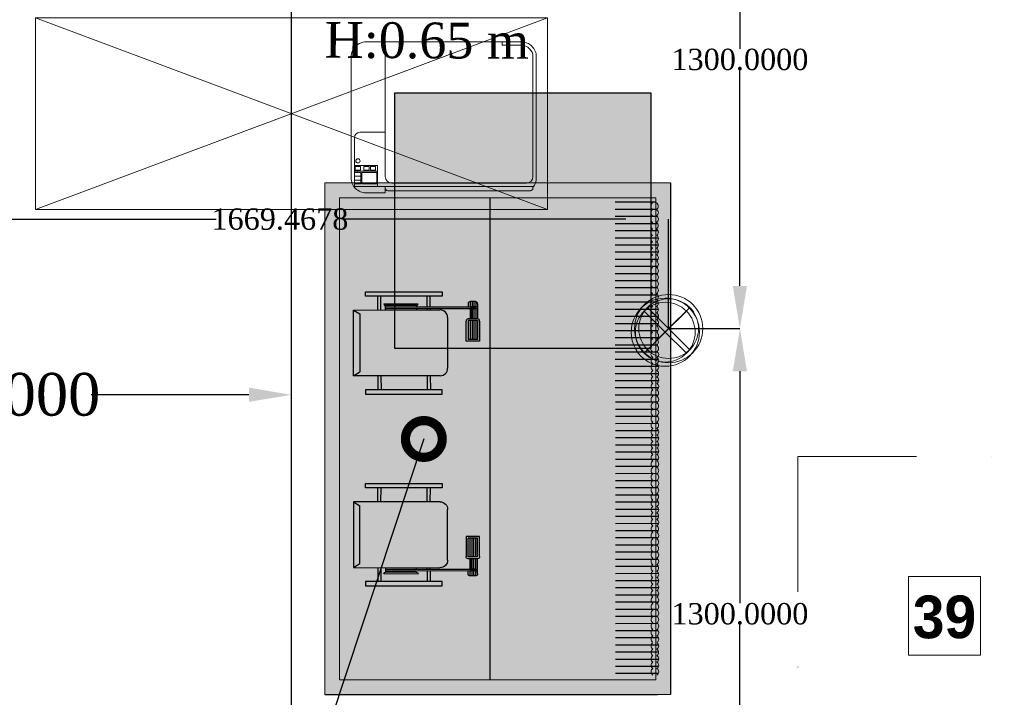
# Model space of a CAD drawing. Header units: inches. Extents: x -78787 to 29484, y -9517 to 23232.
# Tile 248 of 256: x 3569 to 5877, y 13975 to 15564. Entities that reach past the tile are written whole.
import ezdxf
from ezdxf import colors
from ezdxf.entities.mleader import LeaderData, LeaderLine
from ezdxf.math import Vec2, Vec3

# ---------------------------------------------------------------- set-up
doc = ezdxf.new("R2010")
doc.units = ezdxf.units.IN
doc.header["$MEASUREMENT"] = 0
doc.set_wipeout_variables(frame=1)
doc.linetypes.add('Dot & Dashed', pattern=[670.277762, 317.5, -176.388889, 0, -176.388874])
for name, color, linetype in [('- განათება', 7, 'Continuous'), ('- მექანიკური ნაწილი', 7, 'Continuous'), ('- საშტეფცელო როზეტები', 7, 'Continuous'), ('Marker - Section', 7, 'Continuous')]:
    doc.layers.add(name, color=color, linetype=linetype)
for name, color, linetype, lineweight in [('heating-cooling1', 7, 'Continuous', 0), ('HVAC Room Number', 7, 'Continuous', 0), ('New_Annotation - Text_Pen_No__20', 1, 'Continuous', 0), ('New_Interior - Furniture _Pen_No__1', 7, 'Continuous', 13)]:
    doc.layers.add(name, color=color, linetype=linetype, lineweight=lineweight)
doc.layers.add('Marker - Section_Pen_No__108', color=7, linetype='Continuous', lineweight=13, true_color=0xfd8379)
doc.layers.add('New_Interior - Lamp_Pen_No__77', color=7, linetype='Continuous', lineweight=20, true_color=0xffeb28)
doc.styles.add('CT', font='ARIALN.TTF', dxfattribs={"height": 200})
doc.styles.add('GENERATED_STYLE_3', font='txt')
doc.styles.get("Standard").update_dxf_attribs({"font": 'arial.ttf'})
doc.dimstyles.get("Standard").update_dxf_attribs({"dimtxt": 0.18, "dimasz": 0.18, "dimexe": 0.18, "dimexo": 0.0625, "dimgap": 0.09, "dimtad": 0, "dimtih": 1, "dimtoh": 1, "dimdec": 4, "dimzin": 0, "dimdsep": 46, "dimtxsty": 'Standard', "dimcen": 0.09, "dimadec": 0, "dimazin": 0, "dimtfac": 1, "dimtdec": 4, "dimtofl": 0, "dimtmove": 0, "dimatfit": 3, "dimfxl": 1, "dimtolj": 1, "dimtzin": 0, "dimarcsym": 0})

# ---------------------------------------------------------------- blocks, each defined once
blk = doc.blocks.new('Wardrobe 01')
at = {"layer": 'New_Interior - Furniture _Pen_No__1', "color": 7, "linetype": 'Continuous', "lineweight": 13}
for p, q in [((1200, 0), (0, 450)), ((0, 0), (1200, 450))]:
    blk.add_line(p, q, dxfattribs=at)
at = {"layer": 'New_Interior - Furniture _Pen_No__1', "color": 7, "linetype": 'Continuous', "lineweight": 13, "flags": 128}
blk.add_lwpolyline([(0, 0), (1200, 0), (1200, 450), (0, 450)], close=True, dxfattribs=at)
blk = doc.blocks.new('Copier Desktop')
at = {"layer": 'New_Interior - Furniture _Pen_No__1', "color": 7, "linetype": 'Continuous', "lineweight": 13}
for p, q in [((80, 354), (80, 38)), ((354, 346), (354, 354)), ((399, 346), (354, 346)), ((426, 38), (426, 319)), ((20, 142), (80, 142)), ((8, 12.7), (8, 130)), ((8, 64), (62, 64)), ((8, 51), (62, 51)), ((23, 48), (8, 48)), ((8, 48), (8, 21)), ((22, 61.5), (9.5, 61.5)), ((9.5, 61.5), (9.5, 53.5)), ((9.5, 53.5), (22, 53.5)), ((22, 53.5), (22, 61.5)), ((23, 21), (23, 48)), ((60, 48), (25, 48)), ((25, 48), (25, 21)), ((42, 61.5), (30, 61.5)), ((30, 61.5), (30, 53.5)), ((30, 53.5), (42, 53.5)), ((42, 53.5), (42, 61.5)), ((57, 61.5), (45, 61.5)), ((45, 61.5), (45, 53.5)), ((45, 53.5), (57, 53.5)), ((57, 53.5), (57, 61.5)), ((60, 21), (60, 48)), ((62, 15), (62, 64)), ((8, 39), (23, 39)), ((8, 30), (23, 30)), ((8, 21), (23, 21)), ((8, 15), (80, 15)), ((25, 21), (60, 21)), ((95, 23), (411, 23))]:
    blk.add_line(p, q, dxfattribs=at)
at = {"layer": 'New_Interior - Furniture _Pen_No__1', "color": 7, "linetype": 'Continuous', "lineweight": 13, "flags": 128}
for points in [[(35, 0), (80, 0), (80, 15), (426, 15), (426, 12.7, 0.174158), (434, 35), (434, 319, 0.414214), (399, 354), (35, 354, 0.414214), (0, 319), (0, 35, 0.414214)], [(80, 15), (80, 11, 0.414214), (86, 5), (420, 5, 0.414214), (426, 11), (426, 15)]]:
    blk.add_lwpolyline(points, format="xyb", close=True, dxfattribs=at)
at = {"layer": 'New_Interior - Furniture _Pen_No__1', "color": 7, "linetype": 'Continuous', "lineweight": 13}
blk.add_circle((15.8, 75), 5, dxfattribs=at)
for centre, radius, start, end in [((399, 319), 27, 0, 90), ((20, 130), 12, 90, 180), ((95, 38), 15, 180, 270), ((411, 38), 15, 270, 0)]:
    blk.add_arc(centre, radius, start, end, dxfattribs=at)
blk = doc.blocks.new('Cutting Plane_2', base_point=(3944.3, 35559.3))
at = {"layer": 'Marker - Section_Pen_No__108', "color": 11, "linetype": 'Dot & Dashed', "lineweight": 13, "true_color": 0xfd8379}
for p, q in [((3794.3, 35559.3), (-19947.3, 35559.3)), ((-19947.3, 35559.3), (-19947.3, 30356.7))]:
    blk.add_line(p, q, dxfattribs=at)
blk = doc.blocks.new('Recessed Spot')
at = {"layer": 'New_Interior - Lamp_Pen_No__77', "color": 2, "linetype": 'Continuous', "lineweight": 20, "true_color": 0xffeb28}
for q in [(-49.5, 49.5), (49.5, 49.5), (-49.5, -49.5), (49.5, -49.5)]:
    blk.add_line((0, 0), q, dxfattribs=at)
at = {"layer": 'New_Interior - Lamp_Pen_No__77', "color": 2, "linetype": 'Continuous', "lineweight": 20, "true_color": 0xffeb28, "flags": 128}
blk.add_lwpolyline([(80, 0, 1), (-80, 0, 1)], format="xyb", close=True, dxfattribs=at)
at = {"layer": 'New_Interior - Lamp_Pen_No__77', "color": 2, "linetype": 'Continuous', "lineweight": 20, "true_color": 0xffeb28}
blk.add_circle((0, 0), 70, dxfattribs=at)
blk = doc.blocks.new('asd1q3wdscqewdscx')
h = blk.add_hatch(color=8)
h.dxf.hatch_style = 1
h.paths.add_polyline_path([(45549, 30865), (45532, 30865), (45532, 30791), (45549, 30791)])
h.paths.add_polyline_path([(45549, 31289), (45532, 31289), (45532, 31215), (45549, 31215)])
h.paths.add_polyline_path([(45874, 31312), (45467, 31312), (45467, 31289), (45874, 31289)])
h.paths.add_polyline_path([(45811, 31289), (45794, 31289), (45794, 31231), (45811, 31231)])
h.paths.add_polyline_path([(45811, 31223), (45794, 31223), (45794, 31215), (45811, 31215)])
h = blk.add_hatch(color=7)
h.dxf.hatch_style = 1
h.paths.add_polyline_path([(45746.1, 31247), (45563.9, 31247, 0.376607), (45573, 31239), (45737, 31239, 0.376607)])
h = blk.add_hatch(color=7)
h.dxf.hatch_style = 1
h.paths.add_polyline_path([(45737, 31239), (45573, 31239), (45573, 31231), (45737, 31231)])
at = {"true_color": 0x40b2bf}
h = blk.add_hatch(color=143, dxfattribs=at)
h.dxf.hatch_style = 1
h.paths.add_polyline_path([(45737, 31231), (45573, 31231), (45573, 31223), (45737, 31223)])
h = blk.add_hatch(color=7)
h.dxf.hatch_style = 1
h.paths.add_polyline_path([(45737, 31223), (45573, 31223), (45573, 31215), (45737, 31215)])
h = blk.add_hatch(color=143, dxfattribs=at)
h.dxf.hatch_style = 1
h.paths.add_polyline_path([(46062, 31231), (46053, 31231), (46023, 31231), (45737, 31231), (45737, 31223), (46062, 31223)])
h = blk.add_hatch(color=256)
h.dxf.hatch_style = 1
h.paths.add_polyline_path([(46062, 31223), (46053, 31223), (46053, 31167), (46062, 31167)])
h.paths.add_polyline_path([(46053, 31258.8), (46053, 31231), (46062, 31231), (46062, 31248, 0.361621)])
h.paths.add_polyline_path([(46043, 31259), (46033, 31259), (46033, 31231), (46043, 31231)])
h.paths.add_polyline_path([(46023, 31259, 0.414214), (46012, 31248), (46012, 31231), (46023, 31231)])
h.paths.add_polyline_path([(46023, 31223), (46012, 31223), (46012, 31167), (46023, 31167)])
h.paths.add_polyline_path([(46043, 31223), (46033, 31223), (46033, 31167), (46043, 31167)])
h.paths.add_polyline_path([(46073, 31156, 0.414214), (46062, 31167), (46012, 31167, 0.414214), (46001, 31156), (46001, 31058), (46001, 31049), (46073, 31049), (46073, 31058)])
h.paths.add_polyline_path([(46062, 31058), (46012, 31058), (46012, 31158), (46062, 31158)], flags=16)
at = {"true_color": 0x8fa35c}
h = blk.add_hatch(color=55, dxfattribs=at)
h.dxf.hatch_style = 1
h.paths.add_polyline_path([(46053, 31223), (46043, 31223), (46043, 31167), (46053, 31167)])
h.paths.add_polyline_path([(46053, 31258.8, 0.045741), (46051, 31259), (46043, 31259), (46043, 31231), (46053, 31231)])
h.paths.add_polyline_path([(46033, 31259), (46023, 31259), (46023, 31231), (46033, 31231)])
h.paths.add_polyline_path([(46023, 31158), (46012, 31158), (46012, 31058), (46023, 31058)])
h.paths.add_polyline_path([(46033, 31158), (46023, 31158), (46023, 31058), (46033, 31058)])
h.paths.add_polyline_path([(46043, 31158), (46033, 31158), (46033, 31058), (46043, 31058)])
h.paths.add_polyline_path([(46053, 31158), (46043, 31158), (46043, 31058), (46053, 31058)])
h.paths.add_polyline_path([(46062, 31158), (46053, 31158), (46053, 31058), (46062, 31058)])
h = blk.add_hatch(color=55, dxfattribs=at)
h.dxf.hatch_style = 1
h.paths.add_polyline_path([(46033, 31223), (46023, 31223), (46023, 31167), (46033, 31167)])
at = {"true_color": 0xb4794b}
h = blk.add_hatch(color=35, dxfattribs=at)
h.dxf.hatch_style = 1
h.paths.add_polyline_path([(45903, 31174.6, 0.414214), (45862.6, 31215), (45403, 31215), (45437, 31193.9), (45437, 30886.1), (45403, 30865), (45862.6, 30865, 0.414214), (45903, 30905.4)])
h = blk.add_hatch(color=8)
h.dxf.hatch_style = 1
h.paths.add_polyline_path([(45811, 30865), (45794, 30865), (45794, 30791), (45811, 30791)])
h = blk.add_hatch(color=8)
h.dxf.hatch_style = 1
h.paths.add_polyline_path([(45874, 30791), (45467, 30791), (45467, 30768), (45874, 30768)])
for p, q in [((45467, 31289), (45467, 31312)), ((45467, 31312), (45874, 31312)), ((45874, 31289), (45467, 31289)), ((45532, 31215), (45532, 31289)), ((45549, 31215), (45549, 31289)), ((45794, 31231), (45794, 31289)), ((45811, 31231), (45811, 31289)), ((45874, 31312), (45874, 31289)), ((45563.9, 31247), (45746.1, 31247)), ((45573, 31215), (45573, 31239)), ((45737, 31239), (45573, 31239)), ((45573, 31231), (46062, 31231)), ((45573, 31223), (46062, 31223)), ((45737, 31239), (45737, 31231)), ((45737, 31223), (45737, 31215)), ((45794, 31223), (45794, 31215)), ((45811, 31223), (45811, 31215)), ((46012, 31248), (46012, 31231)), ((46051, 31259), (46023, 31259)), ((46023, 31259), (46023, 31231)), ((46053, 31231), (46023, 31231)), ((46053, 31223), (46023, 31223)), ((46023, 31223), (46023, 31167)), ((46033, 31259), (46033, 31231)), ((46033, 31223), (46033, 31167)), ((46043, 31259), (46043, 31231)), ((46043, 31223), (46043, 31167)), ((46053, 31259), (46053, 31231)), ((46053, 31231), (46062, 31231)), ((46053, 31223), (46062, 31223)), ((46053, 31223), (46053, 31167)), ((46062, 31248), (46062, 31167)), ((45403, 31215), (45862.6, 31215)), ((45403, 31215), (45437, 31193.9)), ((45403, 30865), (45403, 31215)), ((45437, 31193.9), (45437, 30886.1)), ((45903, 31174.6), (45903, 30905.4)), ((46062, 31167), (46012, 31167)), ((46001, 31058), (46001, 31156)), ((46062, 31158), (46012, 31158)), ((46012, 31158), (46012, 31058)), ((46023, 31158), (46023, 31058)), ((46033, 31158), (46033, 31058)), ((46043, 31158), (46043, 31058)), ((46053, 31158), (46053, 31058)), ((46062, 31158), (46062, 31058)), ((46073, 31156), (46073, 31058)), ((46001, 31049), (46001, 31058)), ((46073, 31049), (46001, 31049)), ((46062, 31058), (46012, 31058)), ((46073, 31058), (46073, 31049)), ((45403, 30865), (45437, 30886.1)), ((45862.6, 30865), (45403, 30865)), ((45532, 30865), (45532, 30791)), ((45549, 30865), (45549, 30791)), ((45794, 30865), (45794, 30791)), ((45811, 30865), (45811, 30791)), ((45874, 30791), (45467, 30791)), ((45467, 30791), (45467, 30768)), ((45467, 30768), (45874, 30768)), ((45874, 30768), (45874, 30791))]:
    blk.add_line(p, q)
for centre, radius, start, end in [((45573, 31248.2), 9.19, 187.4531, 270), ((45737, 31248.2), 9.19, 270, 352.5469), ((46023, 31248), 11, 90, 180), ((46051, 31248), 11, 0, 90), ((45862.6, 31174.6), 40.4, 0, 90), ((46012, 31156), 11, 90, 180), ((46062, 31156), 11, 0, 90), ((45862.6, 30905.4), 40.4, 270, 0)]:
    blk.add_arc(centre, radius, start, end)
blk = doc.blocks.new('asdasda')
at = {"lineweight": 0, "true_color": 0xffffff}
h = blk.add_hatch(color=7, dxfattribs=at)
h.dxf.hatch_style = 1
h.paths.add_polyline_path([(757.4, 504.2), (22.6, 504.2), (22.6, 22.6), (757.4, 22.6)], flags=0)
h.paths.add_polyline_path([(780, 526.8), (0, 526.8), (0, 0), (780, 0)])
h.paths.add_polyline_path([(22.6, 504.2), (757.4, 504.2), (757.4, 22.6), (22.6, 22.6)], flags=16)
h = blk.add_hatch(color=7, dxfattribs=at)
h.dxf.hatch_style = 1
h.paths.add_polyline_path([(757.4, 504.2), (22.6, 504.2), (22.6, 22.6), (757.4, 22.6)])
h = blk.add_hatch(color=7)
h.dxf.hatch_style = 1
h.paths.add_polyline_path([(22.8, 255.2), (22.8, 243.7), (757.4, 244.3), (757.4, 255.8)])
at = {"true_color": 0xfb1004}
h = blk.add_hatch(color=1, dxfattribs=at)
h.dxf.hatch_style = 1
h.set_gradient(color1=(255, 0, 0), color2=(0, 0, 255), tint=1)
h.paths.add_polyline_path([(740.4, 210.2), (740.4, 134.5, -1), (717.1, 134.4), (717, 209.8, 1), (673.8, 209.8), (673.9, 134.5, -1.005911), (650.8, 134.2), (650.7, 210, 1.002343), (607.7, 209.6), (607.8, 134.4, -1), (584.4, 134.3), (584.4, 210, 1.002343), (541.4, 209.6), (541.4, 134.3, -1), (518.1, 134.3), (518, 209.7, 1), (474.8, 209.6), (474.9, 134.2, -1), (451.8, 134), (451.7, 209.8, 1.00525), (408.7, 209.3), (408.8, 134.3, -1), (385.4, 134.3), (385.4, 209.7, 1), (342.1, 209.6), (342.2, 134.3, -1.005302), (319.1, 133.9), (319, 209.7, 1.00522), (276, 209.2), (276.1, 134.2, -1), (252.8, 134.2), (252.7, 209.8, 1.005275), (209.7, 209.3), (209.8, 134.3, -1), (186.4, 134.3), (186.4, 209.7, 1.005275), (143.4, 209.2), (143.4, 134.2, -1), (120.1, 134.2), (120, 209.8, 1.005275), (77, 209.3), (77.1, 134.3, -1), (53.8, 134.3), (53.7, 209.6, 0.415483), (31.5, 231.6), (22.6, 231.6), (22.6, 221.5), (32, 221.5, -0.414214), (43.6, 209.9), (43.7, 134.6, 0.999973), (86.9, 134.6), (86.9, 209.7, -1.008192), (110, 210.1), (110, 134.5, 1.011383), (153.3, 135.1), (153.2, 209.9, -0.994909), (176.3, 210.1), (176.4, 134.6, 1.011379), (219.6, 135.1), (219.5, 210, -0.994909), (242.6, 210.1), (242.7, 134.5, 1), (285.9, 134.5), (285.9, 209.9, -0.994909), (309, 210.1), (309, 134.4, 1), (352.3, 134.5), (352.2, 209.9), (352.2, 210, -1), (375.3, 210.2), (375.4, 134.6, 1), (418.6, 134.7), (418.5, 210, -0.994909), (441.6, 210.2), (441.7, 134.6, 1), (484.9, 134.6), (484.9, 210, -1), (508, 210.2), (508, 134.6, 1), (551.3, 134.6), (551.2, 210, -1), (574.3, 210.3), (574.4, 134.7, 1), (617.6, 134.7), (617.5, 210.1, -1), (640.6, 210.3), (640.7, 134.7, 1), (683.9, 134.8), (683.9, 210.1, -1), (707, 210.4), (707, 134.8, 1), (750.3, 134.8), (750.2, 210.2, -0.303251), (757.4, 221), (757.4, 231.4, 0.354482)])
h = blk.add_hatch(color=250)
h.dxf.hatch_style = 1
h.paths.add_polyline_path([(757.4, 97.8), (757.4, 109.3), (22.6, 108.7), (22.6, 97.2)])
h = blk.add_hatch(color=7)
h.dxf.hatch_style = 1
h.paths.add_polyline_path([(22.9, 102), (22.9, 90.5), (757.4, 91.1), (757.4, 102.6)])
blk.add_line((22.6, 275), (757.4, 275))
at = {"color": 250}
blk.add_line((780, 0), (0, 0), dxfattribs=at)
for points in [[(0, 526.8), (0, 20)], [(32.5, 83.8), (32.6, 18.6)], [(43.4, 83.8), (43.5, 18.2)], [(54.3, 83.8), (54.3, 18.1)], [(65.2, 83.8), (65.2, 18.2)], [(76.1, 83.8), (76.1, 18.4)], [(86.9, 83.8), (87, 18.5)], [(97.8, 83.9), (97.9, 19.1)], [(108.7, 83.9), (108.8, 20)], [(119.6, 83.9), (119.7, 20.2)], [(130.5, 83.9), (130.5, 19.2)], [(141.4, 83.9), (141.4, 18.6)], [(152.3, 83.9), (152.3, 18.3)], [(163.2, 83.9), (163.2, 18.1)], [(174, 83.9), (174.1, 18.1)], [(184.9, 83.9), (185, 18.4)], [(195.8, 83.9), (195.9, 18.8)], [(206.7, 83.9), (206.7, 19.4)], [(217.6, 84), (217.6, 20.5)], [(228.5, 84), (228.5, 19.9)], [(239.4, 84), (239.4, 19.1)], [(250.2, 84), (250.3, 18.6)], [(261.1, 84), (261.2, 18.3)], [(272, 84), (272.1, 18.2)], [(282.9, 84), (283, 18.3)], [(293.8, 84), (293.8, 18.6)], [(304.7, 84), (304.7, 19.1)], [(315.6, 84), (315.6, 19.4)], [(326.4, 84), (326.5, 20.5)], [(337.3, 84.1), (337.4, 19.7)], [(348.2, 84.1), (348.3, 19)], [(359.1, 84.1), (359.2, 18.5)], [(370, 84.1), (370, 18.2)], [(380.9, 84.1), (380.9, 18.1)], [(391.8, 84.1), (391.8, 18.2)], [(402.6, 84.1), (402.7, 18.5)], [(413.5, 84.1), (413.6, 19)], [(424.4, 84.1), (424.5, 19.8)], [(435.3, 84.1), (435.4, 20.6)], [(446.2, 84.1), (446.2, 19.5)], [(457.1, 84.2), (457.1, 18.8)], [(468, 84.2), (468, 18.4)], [(478.8, 84.2), (478.9, 18.2)], [(489.7, 84.2), (489.8, 18.2)], [(500.6, 84.2), (500.7, 18.4)], [(511.5, 84.2), (511.6, 18.7)], [(522.4, 84.2), (522.4, 20.6)], [(533.3, 84.2), (533.3, 20.2)], [(544.2, 84.2), (544.2, 19.4)], [(555, 84.2), (555.1, 18.9)], [(565.9, 84.2), (566, 18.6)], [(576.8, 84.3), (576.9, 18.5)], [(587.7, 84.3), (587.8, 18.6)], [(598.6, 84.3), (598.6, 18.9)], [(609.5, 84.3), (609.5, 19.4)], [(620.4, 84.3), (620.4, 20.2)], [(631.2, 84.3), (631.3, 21.1)], [(642.1, 84.3), (642.2, 20)], [(653, 84.3), (653.1, 19.3)], [(663.9, 84.3), (664, 18.9)], [(674.8, 84.3), (674.8, 18.6)], [(685.7, 84.3), (685.7, 18.6)], [(696.6, 84.4), (696.6, 18.8)], [(707.4, 84.4), (707.5, 19.1)], [(718.3, 84.4), (718.4, 19.7)], [(729.2, 84.4), (729.3, 20.7)], [(740.1, 84.4), (740.2, 20.7)], [(751, 84.4), (751, 22.6)]]:
    blk.add_lwpolyline(points, dxfattribs=at)
at = {"layer": 'heating-cooling1'}
blk.add_lwpolyline([(0, 526.8), (780, 526.8), (780, 0), (0, 0), (0, 526.8)], dxfattribs=at)
blk.add_lwpolyline([(22.6, 504.2), (757.4, 504.2), (757.4, 22.6), (22.6, 22.6)], close=True, dxfattribs=at)
at = {"layer": 'HVAC Room Number', "color": 250}
for points in [[(532.5, 27.4, 0.553217), (522.7, 27.4)], [(542.4, 27.4, 0.553217), (532.5, 27.4)], [(552.3, 27.4, 0.553217), (542.4, 27.4)], [(562.1, 27.4, 0.553217), (552.3, 27.4)], [(572, 27.4, 0.553217), (562.1, 27.4)], [(581.9, 27.4, 0.553217), (572, 27.4)], [(591.7, 27.4, 0.553217), (581.9, 27.4)], [(601.6, 27.5, 0.553217), (591.7, 27.4)], [(611.4, 27.5, 0.553217), (601.6, 27.5)], [(621.3, 27.5, 0.553217), (611.4, 27.5)], [(631.2, 27.5, 0.553217), (621.3, 27.5)], [(641, 27.5, 0.553217), (631.2, 27.5)], [(650.9, 27.5, 0.553217), (641, 27.5)], [(660.8, 27.5, 0.553217), (650.9, 27.5)], [(670.6, 27.5, 0.553217), (660.8, 27.5)], [(680.5, 27.5, 0.553217), (670.6, 27.5)], [(690.3, 27.5, 0.553217), (680.5, 27.5)], [(700.2, 27.5, 0.553217), (690.3, 27.5)], [(710.1, 27.5, 0.553217), (700.2, 27.5)], [(719.9, 27.5, 0.553217), (710.1, 27.5)], [(729.8, 27.6, 0.553217), (719.9, 27.5)], [(739.7, 27.6, 0.553217), (729.8, 27.6)], [(749.5, 27.6, 0.553217), (739.7, 27.6)], [(39.8, 27, 0.553217), (29.9, 27)], [(29.9, 20.8, 0.553217), (39.8, 20.8)], [(49.6, 27, 0.553217), (39.8, 27)], [(39.8, 20.8, 0.553217), (49.6, 20.8)], [(59.5, 27, 0.553217), (49.6, 27)], [(49.6, 20.8, 0.553217), (59.5, 20.9)], [(69.3, 27.1, 0.553217), (59.5, 27)], [(59.5, 20.9, 0.553217), (69.3, 20.9)], [(79.2, 27.1, 0.553217), (69.3, 27.1)], [(69.3, 20.9, 0.553217), (79.2, 20.9)], [(89.6, 27, 0.553217), (79.8, 27)], [(79.8, 20.8, 0.553217), (89.7, 20.8)], [(99.5, 27, 0.553217), (89.6, 27)], [(89.7, 20.8, 0.553217), (99.5, 20.8)], [(109.4, 27, 0.553217), (99.5, 27)], [(99.5, 20.8, 0.553217), (109.4, 20.8)], [(119.2, 27, 0.553217), (109.4, 27)], [(109.4, 20.8, 0.553217), (119.2, 20.8)], [(129.1, 27, 0.553217), (119.2, 27)], [(119.2, 20.8, 0.553217), (129.1, 20.8)], [(139, 27, 0.553217), (129.1, 27)], [(129.1, 20.8, 0.553217), (139, 20.8)], [(148.8, 27, 0.553217), (139, 27)], [(139, 20.8, 0.553217), (148.8, 20.8)], [(158.7, 27, 0.553217), (148.8, 27)], [(148.8, 20.8, 0.553217), (158.7, 20.8)], [(168.5, 27, 0.553217), (158.7, 27)], [(158.7, 20.8, 0.553217), (168.6, 20.8)], [(178.4, 27, 0.553217), (168.5, 27)], [(168.6, 20.8, 0.553217), (178.4, 20.8)], [(188.3, 27, 0.553217), (178.4, 27)], [(178.4, 20.8, 0.553217), (188.3, 20.9)], [(198.1, 27, 0.553217), (188.3, 27)], [(188.3, 20.9, 0.553217), (198.1, 20.9)], [(208, 27.1, 0.553217), (198.1, 27)], [(198.1, 20.9, 0.553217), (208, 20.9)], [(217.9, 27.1, 0.553217), (208, 27.1)], [(208, 20.9, 0.553217), (217.9, 20.9)], [(227.7, 27.1, 0.553217), (217.9, 27.1)], [(217.9, 20.9, 0.553217), (227.7, 20.9)], [(237.6, 27.1, 0.553217), (227.7, 27.1)], [(227.7, 20.9, 0.553217), (237.6, 20.9)], [(247.4, 27.1, 0.553217), (237.6, 27.1)], [(237.6, 20.9, 0.553217), (247.5, 20.9)], [(257.3, 27.1, 0.553217), (247.4, 27.1)], [(247.5, 20.9, 0.553217), (257.3, 20.9)], [(267.2, 27.1, 0.553217), (257.3, 27.1)], [(257.3, 20.9, 0.553217), (267.2, 20.9)], [(277, 27.1, 0.553217), (267.2, 27.1)], [(267.2, 20.9, 0.553217), (277, 20.9)], [(286.9, 27.1, 0.553217), (277, 27.1)], [(277, 20.9, 0.553217), (286.9, 20.9)], [(296.8, 27.1, 0.553217), (286.9, 27.1)], [(286.9, 20.9, 0.553217), (296.8, 20.9)], [(306.6, 27.1, 0.553217), (296.8, 27.1)], [(296.8, 20.9, 0.553217), (306.6, 21)], [(316.8, 27, 0.553217), (306.9, 27)], [(306.9, 20.8, 0.553217), (316.8, 20.8)], [(326.7, 27, 0.553217), (316.8, 27)], [(316.8, 20.8, 0.553217), (326.7, 20.8)], [(336.5, 27, 0.553217), (326.7, 27)], [(326.7, 20.8, 0.553217), (336.5, 20.8)], [(346.4, 27, 0.553217), (336.5, 27)], [(336.5, 20.8, 0.553217), (346.4, 20.8)], [(356.3, 27, 0.553217), (346.4, 27)], [(346.4, 20.8, 0.553217), (356.3, 20.8)], [(366.1, 27, 0.553217), (356.3, 27)], [(356.3, 20.8, 0.553217), (366.1, 20.8)], [(376, 27, 0.553217), (366.1, 27)], [(366.1, 20.8, 0.553217), (376, 20.8)], [(385.8, 27, 0.553217), (376, 27)], [(376, 20.8, 0.553217), (385.8, 20.8)], [(395.7, 27, 0.553217), (385.8, 27)], [(385.8, 20.8, 0.553217), (395.7, 20.8)], [(405.6, 27, 0.553217), (395.7, 27)], [(395.7, 20.8, 0.553217), (405.6, 20.9)], [(415.4, 27, 0.553217), (405.6, 27)], [(405.6, 20.9, 0.553217), (415.4, 20.9)], [(425.3, 27.1, 0.553217), (415.4, 27)], [(415.4, 20.9, 0.553217), (425.3, 20.9)], [(435.2, 27.1, 0.553217), (425.3, 27.1)], [(425.3, 20.9, 0.553217), (435.2, 20.9)], [(445, 27.1, 0.553217), (435.2, 27.1)], [(435.2, 20.9, 0.553217), (445, 20.9)], [(454.9, 27.1, 0.553217), (445, 27.1)], [(445, 20.9, 0.553217), (454.9, 20.9)], [(464.7, 27.1, 0.553217), (454.9, 27.1)], [(454.9, 20.9, 0.553217), (464.7, 20.9)], [(474.6, 27.1, 0.553217), (464.7, 27.1)], [(464.7, 20.9, 0.553217), (474.6, 20.9)], [(484.5, 27.1, 0.553217), (474.6, 27.1)], [(474.6, 20.9, 0.553217), (484.5, 20.9)], [(494.3, 27.1, 0.553217), (484.5, 27.1)], [(484.5, 20.9, 0.553217), (494.3, 20.9)], [(504.2, 27.1, 0.553217), (494.3, 27.1)], [(494.3, 20.9, 0.553217), (504.2, 20.9)], [(514.1, 27.1, 0.553217), (504.2, 27.1)], [(504.2, 20.9, 0.553217), (514.1, 20.9)], [(522.7, 27.4, 0.610733), (514.1, 27.1)], [(514.1, 20.9, 0.671613), (522.7, 21.2)], [(522.7, 21.2, 0.553217), (532.6, 21.2)], [(532.6, 21.2, 0.553217), (542.4, 21.2)], [(542.4, 21.2, 0.553217), (552.3, 21.2)], [(552.3, 21.2, 0.553217), (562.1, 21.2)], [(562.1, 21.2, 0.553217), (572, 21.2)], [(572, 21.2, 0.553217), (581.9, 21.2)], [(581.9, 21.2, 0.553217), (591.7, 21.3)], [(591.7, 21.3, 0.553217), (601.6, 21.3)], [(601.6, 21.3, 0.553217), (611.5, 21.3)], [(611.5, 21.3, 0.553217), (621.3, 21.3)], [(621.3, 21.3, 0.553217), (631.2, 21.3)], [(631.2, 21.3, 0.553217), (641, 21.3)], [(641, 21.3, 0.553217), (650.9, 21.3)], [(650.9, 21.3, 0.553217), (660.8, 21.3)], [(660.8, 21.3, 0.553217), (670.6, 21.3)], [(670.6, 21.3, 0.553217), (680.5, 21.3)], [(680.5, 21.3, 0.553217), (690.3, 21.3)], [(690.3, 21.3, 0.553217), (700.2, 21.3)], [(700.2, 21.3, 0.553217), (710.1, 21.4)], [(710.1, 21.4, 0.553217), (719.9, 21.4)], [(719.9, 21.4, 0.553217), (729.8, 21.4)], [(729.8, 21.4, 0.553217), (739.7, 21.4)], [(739.7, 21.4, 0.553217), (749.5, 21.4)]]:
    blk.add_lwpolyline(points, format="xyb", dxfattribs=at)
at = {"yscale": 0.2868831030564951, "zscale": 0.2868831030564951}
for p, xscale, rotation in [((9159.5, 13501.1), -0.286883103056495, 89.95250228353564), ((-8379.5, 13501.1), 0.2868831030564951, 270.0474656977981)]:
    blk.add_blockref('asd1q3wdscqewdscx', p, dxfattribs=dict(at, xscale=xscale, rotation=rotation))
blk = doc.blocks.new('600x600')
h = blk.add_hatch(color=6)
h.dxf.hatch_style = 1
h.paths.add_polyline_path([(-54793.2, 18677.9), (-55393.2, 18677.9), (-55393.2, 18077.9), (-54793.2, 18077.9)])
for p, q in [((-55393.2, 18677.9), (-54793.2, 18677.9)), ((-55393.2, 18077.9), (-55393.2, 18677.9)), ((-54793.2, 18677.9), (-54793.2, 18077.9)), ((-54793.2, 18077.9), (-55393.2, 18077.9))]:
    blk.add_line(p, q)
blk = doc.blocks.new('_DotSmall')
at = {"color": 0, "linetype": 'ByBlock', "const_width": 0.5}
blk.add_lwpolyline([(-0.0625, 0, 1), (0.0625, 0, 1)], format="xyb", close=True, dxfattribs=at)
blk = doc.blocks.new('*D809')
at = {"layer": '- განათება', "color": 0, "lineweight": -2, "transparency": 16777216}
for p, q in [((3420.3, 14839.3), (3420.3, 15095.8)), ((3520.3, 15095.7), (4029.1, 15095.7)), ((4989.8, 15095.7), (4328.1, 15095.7)), ((5089.8, 14839.3), (5089.8, 15095.8))]:
    blk.add_line(p, q, dxfattribs=at)
at = {"layer": '- განათება', "color": 0, "transparency": 16777216}
for points in [[(3520.3, 15112.3), (3520.3, 15079), (3420.3, 15095.7)], [(4989.8, 15112.3), (4989.8, 15079), (5089.8, 15095.7)]]:
    blk.add_solid(points, dxfattribs=at)
at = {"layer": 'Defpoints', "color": 0, "transparency": 16777216}
for p in [(5089.8, 15095.7), (3420.3, 14839.3), (5089.8, 14839.3)]:
    blk.add_point(p, dxfattribs=at)
at = {"layer": '- განათება', "color": 0, "transparency": 16777216, "insert": (4178.6, 15095.7), "char_height": 50, "attachment_point": 5}
blk.add_mtext('\\A1;{\\fSylfaen|b0|i0|c0|p18;1669.4678}', dxfattribs=at)
blk = doc.blocks.new('*D815')
at = {"layer": '- განათება', "color": 0, "lineweight": -2, "transparency": 16777216}
for p, q in [((5089.9, 16139.3), (5257, 16139.3)), ((5256.8, 16039.3), (5256.8, 15495.7)), ((5256.8, 14939.3), (5256.8, 15444.4)), ((5089.9, 14839.3), (5257, 14839.3))]:
    blk.add_line(p, q, dxfattribs=at)
at = {"layer": '- განათება', "color": 0, "transparency": 16777216}
for points in [[(5240.1, 16039.3), (5273.4, 16039.3), (5256.8, 16139.3)], [(5240.1, 14939.3), (5273.4, 14939.3), (5256.8, 14839.3)]]:
    blk.add_solid(points, dxfattribs=at)
at = {"layer": 'Defpoints', "color": 0, "transparency": 16777216}
for p in [(5089.8, 16139.3), (5089.8, 14839.3), (5256.8, 14839.3)]:
    blk.add_point(p, dxfattribs=at)
at = {"layer": '- განათება', "color": 0, "transparency": 16777216, "insert": (5256.8, 15470.1), "char_height": 50, "attachment_point": 5}
blk.add_mtext('\\A1;{\\fSylfaen|b0|i0|c0|p18;1300.0000}', dxfattribs=at)
blk = doc.blocks.new('*D816')
at = {"layer": '- განათება', "color": 0, "lineweight": -2, "transparency": 16777216}
for p, q in [((5089.9, 14839.3), (5257, 14839.3)), ((5256.8, 14739.3), (5256.8, 14195.7)), ((5256.8, 13639.3), (5256.8, 14144.4)), ((5089.9, 13539.3), (5257, 13539.3))]:
    blk.add_line(p, q, dxfattribs=at)
at = {"layer": '- განათება', "color": 0, "transparency": 16777216}
for points in [[(5240.1, 14739.3), (5273.4, 14739.3), (5256.8, 14839.3)], [(5240.1, 13639.3), (5273.4, 13639.3), (5256.8, 13539.3)]]:
    blk.add_solid(points, dxfattribs=at)
at = {"layer": 'Defpoints', "color": 0, "transparency": 16777216}
for p in [(5089.8, 14839.3), (5089.8, 13539.3), (5256.8, 13539.3)]:
    blk.add_point(p, dxfattribs=at)
at = {"layer": '- განათება', "color": 0, "transparency": 16777216, "insert": (5256.8, 14170.1), "char_height": 50, "attachment_point": 5}
blk.add_mtext('\\A1;{\\fSylfaen|b0|i0|c0|p18;1300.0000}', dxfattribs=at)
blk = doc.blocks.new('*D1336')
at = {"layer": '- საშტეფცელო როზეტები', "color": 0, "lineweight": -2, "transparency": 16777216}
for p, q in [((2405.9, 14096.1), (2405.9, 14684.3)), ((2505.9, 14684.1), (3137.7, 14684.1)), ((4105.9, 14684.1), (3736, 14684.1)), ((4205.9, 13717.7), (4205.9, 14684.3))]:
    blk.add_line(p, q, dxfattribs=at)
at = {"layer": '- საშტეფცელო როზეტები', "color": 0, "transparency": 16777216}
for points in [[(2505.9, 14700.8), (2505.9, 14667.5), (2405.9, 14684.1)], [(4105.9, 14700.8), (4105.9, 14667.5), (4205.9, 14684.1)]]:
    blk.add_solid(points, dxfattribs=at)
at = {"layer": 'Defpoints', "color": 0, "transparency": 16777216}
for p in [(2405.9, 14684.1), (2405.9, 14096), (4205.9, 13717.6)]:
    blk.add_point(p, dxfattribs=at)
at = {"layer": '- საშტეფცელო როზეტები', "color": 0, "transparency": 16777216, "insert": (3436.8, 14684.1), "char_height": 100, "attachment_point": 5}
blk.add_mtext('\\A1;{\\fSylfaen|b0|i0|c0|p18;1800.0000}', dxfattribs=at)
blk = doc.blocks.new('AVARIULI GANATEBA')
at = {"layer": '- განათება', "color": 3, "linetype": 'Continuous', "lineweight": 20}
for q in [(-49.5, 49.5), (49.5, 49.5), (-49.5, -49.5), (49.5, -49.5)]:
    blk.add_line((0, 0), q, dxfattribs=at)
for major_axis, start_param, end_param in [((56.6, 56.6), 0.785398, 3.926991), ((-49.5, 49.5), 2.356194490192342, 8.639379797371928), ((56.6, 56.6), 3.926991, 7.068583)]:
    blk.add_ellipse((0, 0), major_axis=major_axis, ratio=1, start_param=start_param, end_param=end_param, dxfattribs=at)

msp = doc.modelspace()

# ---------------------------------------------------------------- block references
at = {"layer": '- განათება', "color": 1}
msp.add_blockref('AVARIULI GANATEBA', (5081.88764, 14830.95696), dxfattribs=at)
at = {"layer": '- განათება', "color": 2, "linetype": 'Continuous', "lineweight": 20, "true_color": 0xffeb28, "zscale": 1000, "rotation": 270}
msp.add_blockref('Recessed Spot', (5089.80663, 14839.27898), dxfattribs=at)
at = {"layer": '- მექანიკური ნაწილი'}
msp.add_blockref('600x600', (59841.21739, -3285.3496), dxfattribs=at)
at = {"layer": 'Marker - Section', "color": 11, "lineweight": 13, "true_color": 0xfd8379}
msp.add_blockref('Cutting Plane_2', (29284.00379, 14539.67008), dxfattribs=at)
at = {"layer": 'New_Interior - Furniture _Pen_No__1', "color": 7, "linetype": 'Continuous', "lineweight": 13, "zscale": 1000}
for name, p in [('Wardrobe 01', (3605.93152, 15118.35514)), ('Copier Desktop', (4345.62366, 15157.72832))]:
    msp.add_blockref(name, p, dxfattribs=at)

# ---------------------------------------------------------------- texts
at = {"layer": '- საშტეფცელო როზეტები', "color": 5, "insert": (4762.85217, 15555.93041), "char_height": 83.9644685, "attachment_point": 3, "rotation": 359.68932566}
msp.add_mtext_dynamic_manual_height_columns('{\\fSylfaen|b0|i0|c0|p18;H:0.65 m}', width=710.9466492, gutter_width=1.70068, heights=[0], dxfattribs=at)

# ---------------------------------------------------------------- dimensions: what is measured, and where the dimension line sits
at = {"layer": '- განათება', "color": 1}
dim = msp.add_linear_dim(base=(5256.77094, 14839.27898), p1=(5089.80673, 16139.27898), p2=(5089.80673, 14839.27898), angle=270, text='{\\fSylfaen|b0|i0|c0|p18;<>}', dimstyle='Standard', override={"dimtxt": 50, "dimasz": 100}, dxfattribs=at)
dim.commit()
dim.dimension.update_dxf_attribs({"geometry": '*D815', "text_midpoint": (5256.77094, 15470.06232), "dimtype": 160})
dim = msp.add_linear_dim(base=(5089.80663, 15095.66907), p1=(3420.33882, 14839.27898), p2=(5089.80663, 14839.27898), text='{\\fSylfaen|b0|i0|c0|p18;<>}', dimstyle='Standard', override={"dimtxt": 50, "dimasz": 100}, dxfattribs=at)
dim.commit()
dim.dimension.update_dxf_attribs({"geometry": '*D809', "text_midpoint": (4178.59206, 15095.66907), "dimtype": 160})

# ---------------------------------------------------------------- next in the draw order: linework, layer by layer
at = {"color": 1}
msp.add_lwpolyline([(4205.93152, 14234.56136), (4205.93152, 16065.51134)], dxfattribs=at)

# ---------------------------------------------------------------- next in the draw order: block references
at = {"layer": '- მექანიკური ნაწილი', "lineweight": 0, "transparency": 33554687, "xscale": 1.538463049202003, "yscale": 1.538463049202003, "zscale": 1.538463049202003, "rotation": 89.99999999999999}
msp.add_blockref('asdasda', (5094.33295, 13980.8628), dxfattribs=at)

# ---------------------------------------------------------------- next in the draw order: dimensions: what is measured, and where the dimension line sits
at = {"layer": '- განათება', "color": 1}
dim = msp.add_linear_dim(base=(5256.77094, 13539.27898), p1=(5089.80673, 14839.27898), p2=(5089.80673, 13539.27898), angle=270, text='{\\fSylfaen|b0|i0|c0|p18;<>}', dimstyle='Standard', override={"dimtxt": 50, "dimasz": 100}, dxfattribs=at)
dim.commit()
dim.dimension.update_dxf_attribs({"geometry": '*D816', "text_midpoint": (5256.77094, 14170.06232), "dimtype": 160})
at = {"layer": '- საშტეფცელო როზეტები', "color": 1}
dim = msp.add_linear_dim(base=(2405.93152, 14684.11891), p1=(4205.93152, 13717.60495), p2=(2405.93152, 14096.00841), text='{\\fSylfaen|b0|i0|c0|p18;<>}', dimstyle='Standard', override={"dimtxt": 100, "dimasz": 100}, dxfattribs=at)
dim.commit()
dim.dimension.update_dxf_attribs({"geometry": '*D1336', "text_midpoint": (3436.84361, 14684.11891), "dimtype": 160})

# ---------------------------------------------------------------- next in the draw order: wipeouts: each hides what was drawn before it
at = {"color": 1, "linetype": 'Continuous', "lineweight": 0, "ltscale": 201349.554997}
msp.add_wipeout([(5651.81487, 14073.35561), (5820.83308, 14073.35561), (5820.83308, 14258.20437), (5651.81487, 14258.20437)], dxfattribs=at).dxf.layer = 'New_Annotation - Text_Pen_No__20'

# ---------------------------------------------------------------- next in the draw order: linework, layer by layer
at = {"layer": 'New_Annotation - Text_Pen_No__20', "color": 1, "linetype": 'Continuous', "lineweight": 0, "flags": 128}
msp.add_lwpolyline([(5651.81487, 14073.35561), (5820.83308, 14073.35561), (5820.83308, 14258.20437), (5651.81487, 14258.20437), (5651.81487, 14073.35561)], close=True, dxfattribs=at)

# ---------------------------------------------------------------- next in the draw order: texts
at = {"layer": 'New_Annotation - Text_Pen_No__20', "color": 1, "linetype": 'Continuous', "lineweight": 0, "insert": (5736.32398, 14213.28316), "char_height": 100, "attachment_point": 2, "style": 'GENERATED_STYLE_3'}
msp.add_mtext('\\A1;{\\pqc;\\fBOG 2018|b1|i0|c0|p0;\\W1.000000;39}', dxfattribs=at)

# ---------------------------------------------------------------- next in the draw order: leaders
at = {"layer": '- მექანიკური ნაწილი', "color": 7}
ml = msp.add_multileader_mtext('Standard', dxfattribs=at)
ml.set_content('{\\fSylfaen|b1|i0|c0|p18;\\C1;DB-HVAC\\C7;  \\fSylfaen|b0|i0|c0|p18;\\C1;QF-20          \\C7;N2XH-3X2.5}', color=7, style='CT')
ml.set_leader_properties()
ml.set_arrow_properties(name='DOTSMALL')
ml.build(insert=Vec2(0, 0))
ml.multileader.update_dxf_attribs({"has_dogleg": 0, "text_left_attachment_type": 6, "text_right_attachment_type": 6, "dogleg_length": 9, "arrow_head_size": 172.53719})
ctx = ml.context
ctx.base_point, ctx.char_height, ctx.arrow_head_size, ctx.landing_gap_size, ctx.plane_origin = Vec3(3954.16924, 12886.09797), 171.3007828, 172.53719, 57.5124, Vec3(-12778.88805, 2400.57405)
ctx.left_attachment, ctx.right_attachment, ctx.text_align_type = 6, 6, 1
notes = []
notes.append((ctx, [(0, (1, 1, 0), (5966.10336, 12886.09797), (-1, 0), 9, [(2, [(7269.5, 17281.5)], 0, [])])]))
ctx.mtext.insert, ctx.mtext.width, ctx.mtext.defined_height, ctx.mtext.alignment, ctx.mtext.flow_direction = Vec3(4955.6363, 13091.65891), 2531.4263669, 243.98464, 2, 5
ml = msp.add_multileader_mtext('Standard', dxfattribs=at)
ml.set_content('{\\fSylfaen|b1|i0|c0|p18;\\C1;DB-HVAC\\C7;  \\fSylfaen|b0|i0|c0|p18;\\C1;QF-20          \\C7;N2XH-3X2.5}', color=7, style='CT')
ml.set_leader_properties()
ml.set_arrow_properties(name='DOTSMALL')
ml.build(insert=Vec2(0, 0))
ml.multileader.update_dxf_attribs({"has_dogleg": 0, "text_left_attachment_type": 6, "text_right_attachment_type": 6, "dogleg_length": 9, "arrow_head_size": 172.53719})
ctx = ml.context
ctx.base_point, ctx.char_height, ctx.arrow_head_size, ctx.landing_gap_size, ctx.plane_origin = Vec3(3955.26033, 12886.09797), 171.3007828, 172.53719, 57.5124, Vec3(-12778.88805, 2400.57405)
ctx.left_attachment, ctx.right_attachment, ctx.text_align_type = 6, 6, 1
notes.append((ctx, [(1, (1, 1, 0), (3946.26033, 12886.09797), (1, 0), 9, [(2, [(4516, 14580.5)], 0, [])])]))
ctx.mtext.insert, ctx.mtext.width, ctx.mtext.defined_height, ctx.mtext.alignment, ctx.mtext.flow_direction = Vec3(4956.72739, 13091.65891), 2531.4263669, 243.98464, 2, 5
for ctx, leaders in notes:
    for number, flags, end, landing, length, lines in leaders:
        leader = LeaderData()
        leader.index, (leader.has_last_leader_line, leader.has_dogleg_vector, leader.attachment_direction) = number, flags
        leader.last_leader_point, leader.dogleg_vector, leader.dogleg_length = Vec3(end), Vec3(landing), length
        for number, points, colour, breaks in lines:
            line = LeaderLine()
            line.index, line.vertices, line.color, line.breaks = number, Vec3.list(points), colors.encode_raw_color(colour), breaks
            leader.lines.append(line)
        ctx.leaders.append(leader)

doc.saveas('drawing.dxf')
